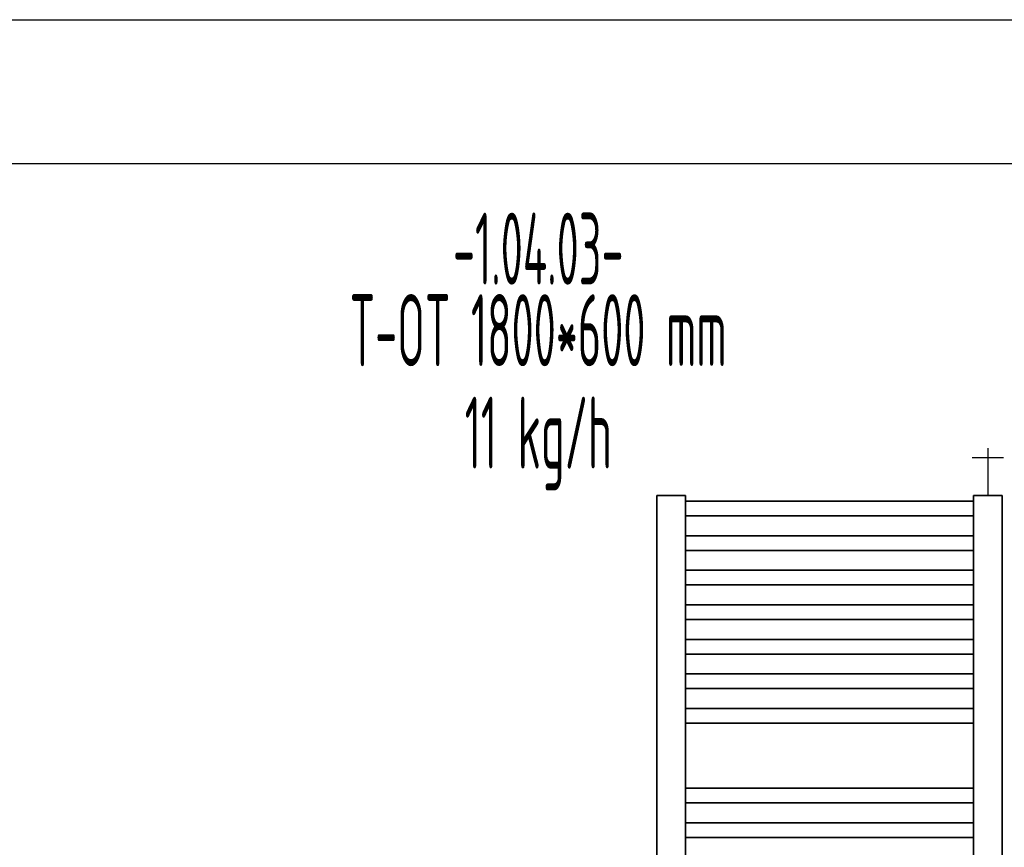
# Model space of a CAD drawing. Header units: millimetres. Extents: x 14365 to 105143, y -126377 to -22383.
# Tile 129 of 191: x 72029 to 73739, y -124945 to -123507. Entities that reach past the tile are written whole.
import ezdxf
from ezdxf.enums import TextEntityAlignment as Align

# ---------------------------------------------------------------- set-up
doc = ezdxf.new("R2010")
doc.units = ezdxf.units.MM
for name, color, linetype, lineweight in [('JS_VYT_POPIS - OBECNĚ', 7, 'Continuous', 5), ('UT_SCHÉMA_SYMBOLY', 7, 'Continuous', 25), ('UT_ZAŘÍZENÍ - OT', 3, 'Continuous', 35)]:
    doc.layers.add(name, color=color, linetype=linetype, lineweight=lineweight)
doc.styles.add('VZT_POPIS', font='isocp.shx', dxfattribs={"width": 0.6, "height": 125})

msp = doc.modelspace()

# ---------------------------------------------------------------- linework, layer by layer
at = {"ltscale": 8}
for p, q in [((31841.3, -123507.2), (105085.1, -123507.2)), ((31841.3, -123757.2), (105085.1, -123757.2))]:
    msp.add_line(p, q, dxfattribs=at)
at = {"layer": 'UT_SCHÉMA_SYMBOLY'}
for p, q in [((73710.8, -124251.7), (73710.8, -124333.6)), ((73683.8, -124267.7), (73737.8, -124267.7))]:
    msp.add_line(p, q, dxfattribs=at)
at = {"layer": 'UT_ZAŘÍZENÍ - OT', "linetype": 'Continuous'}
for p, q in [((73185.8, -124333.6), (73135.8, -124333.6)), ((73135.8, -124333.6), (73135.8, -126153.6)), ((73185.8, -126153.6), (73185.8, -124333.6)), ((73185.8, -124343.8), (73685.8, -124343.8)), ((73185.8, -124343.8), (73685.8, -124343.8)), ((73185.8, -124343.8), (73685.8, -124343.8)), ((73185.8, -124343.8), (73685.8, -124343.8)), ((73185.8, -124343.8), (73685.8, -124343.8)), ((73185.8, -124343.8), (73685.8, -124343.8)), ((73185.8, -124343.8), (73685.8, -124343.8)), ((73185.8, -124343.8), (73685.8, -124343.8)), ((73185.8, -124343.8), (73685.8, -124343.8)), ((73185.8, -124343.8), (73685.8, -124343.8)), ((73185.8, -124343.8), (73685.8, -124343.8)), ((73185.8, -124343.8), (73685.8, -124343.8)), ((73185.8, -124343.8), (73685.8, -124343.8)), ((73185.8, -124343.8), (73685.8, -124343.8)), ((73185.8, -124343.8), (73685.8, -124343.8)), ((73185.8, -124343.8), (73685.8, -124343.8)), ((73185.8, -124343.8), (73685.8, -124343.8)), ((73185.8, -124343.8), (73685.8, -124343.8)), ((73185.8, -124343.8), (73685.8, -124343.8)), ((73185.8, -124343.8), (73685.8, -124343.8)), ((73185.8, -124343.8), (73685.8, -124343.8)), ((73185.8, -124343.8), (73685.8, -124343.8)), ((73185.8, -124343.8), (73685.8, -124343.8)), ((73185.8, -124343.8), (73685.8, -124343.8)), ((73185.8, -124343.8), (73685.8, -124343.8)), ((73185.8, -124343.8), (73685.8, -124343.8)), ((73185.8, -124343.8), (73685.8, -124343.8)), ((73185.8, -124343.8), (73685.8, -124343.8)), ((73185.8, -124343.8), (73685.8, -124343.8)), ((73185.8, -124343.8), (73685.8, -124343.8)), ((73185.8, -124343.8), (73685.8, -124343.8)), ((73185.8, -124343.8), (73685.8, -124343.8)), ((73185.8, -124343.8), (73685.8, -124343.8)), ((73185.8, -124343.8), (73685.8, -124343.8)), ((73735.8, -124333.6), (73685.8, -124333.6)), ((73685.8, -124333.6), (73685.8, -126153.6)), ((73735.8, -126153.6), (73735.8, -124333.6)), ((73185.8, -124369.3), (73685.8, -124369.3)), ((73185.8, -124369.3), (73685.8, -124369.3)), ((73185.8, -124369.3), (73685.8, -124369.3)), ((73185.8, -124369.3), (73685.8, -124369.3)), ((73185.8, -124369.3), (73685.8, -124369.3)), ((73185.8, -124369.3), (73685.8, -124369.3)), ((73185.8, -124369.3), (73685.8, -124369.3)), ((73185.8, -124369.3), (73685.8, -124369.3)), ((73185.8, -124369.3), (73685.8, -124369.3)), ((73185.8, -124369.3), (73685.8, -124369.3)), ((73185.8, -124369.3), (73685.8, -124369.3)), ((73185.8, -124369.3), (73685.8, -124369.3)), ((73185.8, -124369.3), (73685.8, -124369.3)), ((73185.8, -124369.3), (73685.8, -124369.3)), ((73185.8, -124369.3), (73685.8, -124369.3)), ((73185.8, -124369.3), (73685.8, -124369.3)), ((73185.8, -124369.3), (73685.8, -124369.3)), ((73185.8, -124369.3), (73685.8, -124369.3)), ((73185.8, -124369.3), (73685.8, -124369.3)), ((73185.8, -124369.3), (73685.8, -124369.3)), ((73185.8, -124369.3), (73685.8, -124369.3)), ((73185.8, -124369.3), (73685.8, -124369.3)), ((73185.8, -124369.3), (73685.8, -124369.3)), ((73185.8, -124369.3), (73685.8, -124369.3)), ((73185.8, -124369.3), (73685.8, -124369.3)), ((73185.8, -124369.3), (73685.8, -124369.3)), ((73185.8, -124369.3), (73685.8, -124369.3)), ((73185.8, -124369.3), (73685.8, -124369.3)), ((73185.8, -124369.3), (73685.8, -124369.3)), ((73185.8, -124369.3), (73685.8, -124369.3)), ((73185.8, -124369.3), (73685.8, -124369.3)), ((73185.8, -124369.3), (73685.8, -124369.3)), ((73185.8, -124369.3), (73685.8, -124369.3)), ((73185.8, -124369.3), (73685.8, -124369.3)), ((73185.8, -124403.8), (73685.8, -124403.8)), ((73185.8, -124403.8), (73685.8, -124403.8)), ((73185.8, -124403.8), (73685.8, -124403.8)), ((73185.8, -124403.8), (73685.8, -124403.8)), ((73185.8, -124403.8), (73685.8, -124403.8)), ((73185.8, -124403.8), (73685.8, -124403.8)), ((73185.8, -124403.8), (73685.8, -124403.8)), ((73185.8, -124403.8), (73685.8, -124403.8)), ((73185.8, -124403.8), (73685.8, -124403.8)), ((73185.8, -124403.8), (73685.8, -124403.8)), ((73185.8, -124403.8), (73685.8, -124403.8)), ((73185.8, -124403.8), (73685.8, -124403.8)), ((73185.8, -124403.8), (73685.8, -124403.8)), ((73185.8, -124403.8), (73685.8, -124403.8)), ((73185.8, -124403.8), (73685.8, -124403.8)), ((73185.8, -124403.8), (73685.8, -124403.8)), ((73185.8, -124403.8), (73685.8, -124403.8)), ((73185.8, -124403.8), (73685.8, -124403.8)), ((73185.8, -124403.8), (73685.8, -124403.8)), ((73185.8, -124403.8), (73685.8, -124403.8)), ((73185.8, -124403.8), (73685.8, -124403.8)), ((73185.8, -124403.8), (73685.8, -124403.8)), ((73185.8, -124403.8), (73685.8, -124403.8)), ((73185.8, -124403.8), (73685.8, -124403.8)), ((73185.8, -124403.8), (73685.8, -124403.8)), ((73185.8, -124403.8), (73685.8, -124403.8)), ((73185.8, -124403.8), (73685.8, -124403.8)), ((73185.8, -124403.8), (73685.8, -124403.8)), ((73185.8, -124403.8), (73685.8, -124403.8)), ((73185.8, -124403.8), (73685.8, -124403.8)), ((73185.8, -124403.8), (73685.8, -124403.8)), ((73185.8, -124403.8), (73685.8, -124403.8)), ((73185.8, -124403.8), (73685.8, -124403.8)), ((73185.8, -124403.8), (73685.8, -124403.8)), ((73185.8, -124429.3), (73685.8, -124429.3)), ((73185.8, -124429.3), (73685.8, -124429.3)), ((73185.8, -124429.3), (73685.8, -124429.3)), ((73185.8, -124429.3), (73685.8, -124429.3)), ((73185.8, -124429.3), (73685.8, -124429.3)), ((73185.8, -124429.3), (73685.8, -124429.3)), ((73185.8, -124429.3), (73685.8, -124429.3)), ((73185.8, -124429.3), (73685.8, -124429.3)), ((73185.8, -124429.3), (73685.8, -124429.3)), ((73185.8, -124429.3), (73685.8, -124429.3)), ((73185.8, -124429.3), (73685.8, -124429.3)), ((73185.8, -124429.3), (73685.8, -124429.3)), ((73185.8, -124429.3), (73685.8, -124429.3)), ((73185.8, -124429.3), (73685.8, -124429.3)), ((73185.8, -124429.3), (73685.8, -124429.3)), ((73185.8, -124429.3), (73685.8, -124429.3)), ((73185.8, -124429.3), (73685.8, -124429.3)), ((73185.8, -124429.3), (73685.8, -124429.3)), ((73185.8, -124429.3), (73685.8, -124429.3)), ((73185.8, -124429.3), (73685.8, -124429.3)), ((73185.8, -124429.3), (73685.8, -124429.3)), ((73185.8, -124429.3), (73685.8, -124429.3)), ((73185.8, -124429.3), (73685.8, -124429.3)), ((73185.8, -124429.3), (73685.8, -124429.3)), ((73185.8, -124429.3), (73685.8, -124429.3)), ((73185.8, -124429.3), (73685.8, -124429.3)), ((73185.8, -124429.3), (73685.8, -124429.3)), ((73185.8, -124429.3), (73685.8, -124429.3)), ((73185.8, -124429.3), (73685.8, -124429.3)), ((73185.8, -124429.3), (73685.8, -124429.3)), ((73185.8, -124429.3), (73685.8, -124429.3)), ((73185.8, -124429.3), (73685.8, -124429.3)), ((73185.8, -124429.3), (73685.8, -124429.3)), ((73185.8, -124429.3), (73685.8, -124429.3)), ((73185.8, -124463.8), (73685.8, -124463.8)), ((73185.8, -124463.8), (73685.8, -124463.8)), ((73185.8, -124463.8), (73685.8, -124463.8)), ((73185.8, -124463.8), (73685.8, -124463.8)), ((73185.8, -124463.8), (73685.8, -124463.8)), ((73185.8, -124463.8), (73685.8, -124463.8)), ((73185.8, -124463.8), (73685.8, -124463.8)), ((73185.8, -124463.8), (73685.8, -124463.8)), ((73185.8, -124463.8), (73685.8, -124463.8)), ((73185.8, -124463.8), (73685.8, -124463.8)), ((73185.8, -124463.8), (73685.8, -124463.8)), ((73185.8, -124463.8), (73685.8, -124463.8)), ((73185.8, -124463.8), (73685.8, -124463.8)), ((73185.8, -124463.8), (73685.8, -124463.8)), ((73185.8, -124463.8), (73685.8, -124463.8)), ((73185.8, -124463.8), (73685.8, -124463.8)), ((73185.8, -124463.8), (73685.8, -124463.8)), ((73185.8, -124463.8), (73685.8, -124463.8)), ((73185.8, -124463.8), (73685.8, -124463.8)), ((73185.8, -124463.8), (73685.8, -124463.8)), ((73185.8, -124463.8), (73685.8, -124463.8)), ((73185.8, -124463.8), (73685.8, -124463.8)), ((73185.8, -124463.8), (73685.8, -124463.8)), ((73185.8, -124463.8), (73685.8, -124463.8)), ((73185.8, -124463.8), (73685.8, -124463.8)), ((73185.8, -124463.8), (73685.8, -124463.8)), ((73185.8, -124463.8), (73685.8, -124463.8)), ((73185.8, -124463.8), (73685.8, -124463.8)), ((73185.8, -124463.8), (73685.8, -124463.8)), ((73185.8, -124463.8), (73685.8, -124463.8)), ((73185.8, -124463.8), (73685.8, -124463.8)), ((73185.8, -124463.8), (73685.8, -124463.8)), ((73185.8, -124463.8), (73685.8, -124463.8)), ((73185.8, -124463.8), (73685.8, -124463.8)), ((73185.8, -124489.3), (73685.8, -124489.3)), ((73185.8, -124489.3), (73685.8, -124489.3)), ((73185.8, -124489.3), (73685.8, -124489.3)), ((73185.8, -124489.3), (73685.8, -124489.3)), ((73185.8, -124489.3), (73685.8, -124489.3)), ((73185.8, -124489.3), (73685.8, -124489.3)), ((73185.8, -124489.3), (73685.8, -124489.3)), ((73185.8, -124489.3), (73685.8, -124489.3)), ((73185.8, -124489.3), (73685.8, -124489.3)), ((73185.8, -124489.3), (73685.8, -124489.3)), ((73185.8, -124489.3), (73685.8, -124489.3)), ((73185.8, -124489.3), (73685.8, -124489.3)), ((73185.8, -124489.3), (73685.8, -124489.3)), ((73185.8, -124489.3), (73685.8, -124489.3)), ((73185.8, -124489.3), (73685.8, -124489.3)), ((73185.8, -124489.3), (73685.8, -124489.3)), ((73185.8, -124489.3), (73685.8, -124489.3)), ((73185.8, -124489.3), (73685.8, -124489.3)), ((73185.8, -124489.3), (73685.8, -124489.3)), ((73185.8, -124489.3), (73685.8, -124489.3)), ((73185.8, -124489.3), (73685.8, -124489.3)), ((73185.8, -124489.3), (73685.8, -124489.3)), ((73185.8, -124489.3), (73685.8, -124489.3)), ((73185.8, -124489.3), (73685.8, -124489.3)), ((73185.8, -124489.3), (73685.8, -124489.3)), ((73185.8, -124489.3), (73685.8, -124489.3)), ((73185.8, -124489.3), (73685.8, -124489.3)), ((73185.8, -124489.3), (73685.8, -124489.3)), ((73185.8, -124489.3), (73685.8, -124489.3)), ((73185.8, -124489.3), (73685.8, -124489.3)), ((73185.8, -124489.3), (73685.8, -124489.3)), ((73185.8, -124489.3), (73685.8, -124489.3)), ((73185.8, -124489.3), (73685.8, -124489.3)), ((73185.8, -124489.3), (73685.8, -124489.3)), ((73185.8, -124523.8), (73685.8, -124523.8)), ((73185.8, -124523.8), (73685.8, -124523.8)), ((73185.8, -124523.8), (73685.8, -124523.8)), ((73185.8, -124523.8), (73685.8, -124523.8)), ((73185.8, -124523.8), (73685.8, -124523.8)), ((73185.8, -124523.8), (73685.8, -124523.8)), ((73185.8, -124523.8), (73685.8, -124523.8)), ((73185.8, -124523.8), (73685.8, -124523.8)), ((73185.8, -124523.8), (73685.8, -124523.8)), ((73185.8, -124523.8), (73685.8, -124523.8)), ((73185.8, -124523.8), (73685.8, -124523.8)), ((73185.8, -124523.8), (73685.8, -124523.8)), ((73185.8, -124523.8), (73685.8, -124523.8)), ((73185.8, -124523.8), (73685.8, -124523.8)), ((73185.8, -124523.8), (73685.8, -124523.8)), ((73185.8, -124523.8), (73685.8, -124523.8)), ((73185.8, -124523.8), (73685.8, -124523.8)), ((73185.8, -124523.8), (73685.8, -124523.8)), ((73185.8, -124523.8), (73685.8, -124523.8)), ((73185.8, -124523.8), (73685.8, -124523.8)), ((73185.8, -124523.8), (73685.8, -124523.8)), ((73185.8, -124523.8), (73685.8, -124523.8)), ((73185.8, -124523.8), (73685.8, -124523.8)), ((73185.8, -124523.8), (73685.8, -124523.8)), ((73185.8, -124523.8), (73685.8, -124523.8)), ((73185.8, -124523.8), (73685.8, -124523.8)), ((73185.8, -124523.8), (73685.8, -124523.8)), ((73185.8, -124523.8), (73685.8, -124523.8)), ((73185.8, -124523.8), (73685.8, -124523.8)), ((73185.8, -124523.8), (73685.8, -124523.8)), ((73185.8, -124523.8), (73685.8, -124523.8)), ((73185.8, -124523.8), (73685.8, -124523.8)), ((73185.8, -124523.8), (73685.8, -124523.8)), ((73185.8, -124523.8), (73685.8, -124523.8)), ((73185.8, -124549.3), (73685.8, -124549.3)), ((73185.8, -124549.3), (73685.8, -124549.3)), ((73185.8, -124549.3), (73685.8, -124549.3)), ((73185.8, -124549.3), (73685.8, -124549.3)), ((73185.8, -124549.3), (73685.8, -124549.3)), ((73185.8, -124549.3), (73685.8, -124549.3)), ((73185.8, -124549.3), (73685.8, -124549.3)), ((73185.8, -124549.3), (73685.8, -124549.3)), ((73185.8, -124549.3), (73685.8, -124549.3)), ((73185.8, -124549.3), (73685.8, -124549.3)), ((73185.8, -124549.3), (73685.8, -124549.3)), ((73185.8, -124549.3), (73685.8, -124549.3)), ((73185.8, -124549.3), (73685.8, -124549.3)), ((73185.8, -124549.3), (73685.8, -124549.3)), ((73185.8, -124549.3), (73685.8, -124549.3)), ((73185.8, -124549.3), (73685.8, -124549.3)), ((73185.8, -124549.3), (73685.8, -124549.3)), ((73185.8, -124549.3), (73685.8, -124549.3)), ((73185.8, -124549.3), (73685.8, -124549.3)), ((73185.8, -124549.3), (73685.8, -124549.3)), ((73185.8, -124549.3), (73685.8, -124549.3)), ((73185.8, -124549.3), (73685.8, -124549.3)), ((73185.8, -124549.3), (73685.8, -124549.3)), ((73185.8, -124549.3), (73685.8, -124549.3)), ((73185.8, -124549.3), (73685.8, -124549.3)), ((73185.8, -124549.3), (73685.8, -124549.3)), ((73185.8, -124549.3), (73685.8, -124549.3)), ((73185.8, -124549.3), (73685.8, -124549.3)), ((73185.8, -124549.3), (73685.8, -124549.3)), ((73185.8, -124549.3), (73685.8, -124549.3)), ((73185.8, -124549.3), (73685.8, -124549.3)), ((73185.8, -124549.3), (73685.8, -124549.3)), ((73185.8, -124549.3), (73685.8, -124549.3)), ((73185.8, -124549.3), (73685.8, -124549.3)), ((73185.8, -124583.8), (73685.8, -124583.8)), ((73185.8, -124583.8), (73685.8, -124583.8)), ((73185.8, -124583.8), (73685.8, -124583.8)), ((73185.8, -124583.8), (73685.8, -124583.8)), ((73185.8, -124583.8), (73685.8, -124583.8)), ((73185.8, -124583.8), (73685.8, -124583.8)), ((73185.8, -124583.8), (73685.8, -124583.8)), ((73185.8, -124583.8), (73685.8, -124583.8)), ((73185.8, -124583.8), (73685.8, -124583.8)), ((73185.8, -124583.8), (73685.8, -124583.8)), ((73185.8, -124583.8), (73685.8, -124583.8)), ((73185.8, -124583.8), (73685.8, -124583.8)), ((73185.8, -124583.8), (73685.8, -124583.8)), ((73185.8, -124583.8), (73685.8, -124583.8)), ((73185.8, -124583.8), (73685.8, -124583.8)), ((73185.8, -124583.8), (73685.8, -124583.8)), ((73185.8, -124583.8), (73685.8, -124583.8)), ((73185.8, -124583.8), (73685.8, -124583.8)), ((73185.8, -124583.8), (73685.8, -124583.8)), ((73185.8, -124583.8), (73685.8, -124583.8)), ((73185.8, -124583.8), (73685.8, -124583.8)), ((73185.8, -124583.8), (73685.8, -124583.8)), ((73185.8, -124583.8), (73685.8, -124583.8)), ((73185.8, -124583.8), (73685.8, -124583.8)), ((73185.8, -124583.8), (73685.8, -124583.8)), ((73185.8, -124583.8), (73685.8, -124583.8)), ((73185.8, -124583.8), (73685.8, -124583.8)), ((73185.8, -124583.8), (73685.8, -124583.8)), ((73185.8, -124583.8), (73685.8, -124583.8)), ((73185.8, -124583.8), (73685.8, -124583.8)), ((73185.8, -124583.8), (73685.8, -124583.8)), ((73185.8, -124583.8), (73685.8, -124583.8)), ((73185.8, -124583.8), (73685.8, -124583.8)), ((73185.8, -124583.8), (73685.8, -124583.8)), ((73185.8, -124609.3), (73685.8, -124609.3)), ((73185.8, -124609.3), (73685.8, -124609.3)), ((73185.8, -124609.3), (73685.8, -124609.3)), ((73185.8, -124609.3), (73685.8, -124609.3)), ((73185.8, -124609.3), (73685.8, -124609.3)), ((73185.8, -124609.3), (73685.8, -124609.3)), ((73185.8, -124609.3), (73685.8, -124609.3)), ((73185.8, -124609.3), (73685.8, -124609.3)), ((73185.8, -124609.3), (73685.8, -124609.3)), ((73185.8, -124609.3), (73685.8, -124609.3)), ((73185.8, -124609.3), (73685.8, -124609.3)), ((73185.8, -124609.3), (73685.8, -124609.3)), ((73185.8, -124609.3), (73685.8, -124609.3)), ((73185.8, -124609.3), (73685.8, -124609.3)), ((73185.8, -124609.3), (73685.8, -124609.3)), ((73185.8, -124609.3), (73685.8, -124609.3)), ((73185.8, -124609.3), (73685.8, -124609.3)), ((73185.8, -124609.3), (73685.8, -124609.3)), ((73185.8, -124609.3), (73685.8, -124609.3)), ((73185.8, -124609.3), (73685.8, -124609.3)), ((73185.8, -124609.3), (73685.8, -124609.3)), ((73185.8, -124609.3), (73685.8, -124609.3)), ((73185.8, -124609.3), (73685.8, -124609.3)), ((73185.8, -124609.3), (73685.8, -124609.3)), ((73185.8, -124609.3), (73685.8, -124609.3)), ((73185.8, -124609.3), (73685.8, -124609.3)), ((73185.8, -124609.3), (73685.8, -124609.3)), ((73185.8, -124609.3), (73685.8, -124609.3)), ((73185.8, -124609.3), (73685.8, -124609.3)), ((73185.8, -124609.3), (73685.8, -124609.3)), ((73185.8, -124609.3), (73685.8, -124609.3)), ((73185.8, -124609.3), (73685.8, -124609.3)), ((73185.8, -124609.3), (73685.8, -124609.3)), ((73185.8, -124609.3), (73685.8, -124609.3)), ((73185.8, -124643.8), (73685.8, -124643.8)), ((73185.8, -124643.8), (73685.8, -124643.8)), ((73185.8, -124643.8), (73685.8, -124643.8)), ((73185.8, -124643.8), (73685.8, -124643.8)), ((73185.8, -124643.8), (73685.8, -124643.8)), ((73185.8, -124643.8), (73685.8, -124643.8)), ((73185.8, -124643.8), (73685.8, -124643.8)), ((73185.8, -124643.8), (73685.8, -124643.8)), ((73185.8, -124643.8), (73685.8, -124643.8)), ((73185.8, -124643.8), (73685.8, -124643.8)), ((73185.8, -124643.8), (73685.8, -124643.8)), ((73185.8, -124643.8), (73685.8, -124643.8)), ((73185.8, -124643.8), (73685.8, -124643.8)), ((73185.8, -124643.8), (73685.8, -124643.8)), ((73185.8, -124643.8), (73685.8, -124643.8)), ((73185.8, -124643.8), (73685.8, -124643.8)), ((73185.8, -124643.8), (73685.8, -124643.8)), ((73185.8, -124643.8), (73685.8, -124643.8)), ((73185.8, -124643.8), (73685.8, -124643.8)), ((73185.8, -124643.8), (73685.8, -124643.8)), ((73185.8, -124643.8), (73685.8, -124643.8)), ((73185.8, -124643.8), (73685.8, -124643.8)), ((73185.8, -124643.8), (73685.8, -124643.8)), ((73185.8, -124643.8), (73685.8, -124643.8)), ((73185.8, -124643.8), (73685.8, -124643.8)), ((73185.8, -124643.8), (73685.8, -124643.8)), ((73185.8, -124643.8), (73685.8, -124643.8)), ((73185.8, -124643.8), (73685.8, -124643.8)), ((73185.8, -124643.8), (73685.8, -124643.8)), ((73185.8, -124643.8), (73685.8, -124643.8)), ((73185.8, -124643.8), (73685.8, -124643.8)), ((73185.8, -124643.8), (73685.8, -124643.8)), ((73185.8, -124643.8), (73685.8, -124643.8)), ((73185.8, -124643.8), (73685.8, -124643.8)), ((73185.8, -124669.3), (73685.8, -124669.3)), ((73185.8, -124669.3), (73685.8, -124669.3)), ((73185.8, -124669.3), (73685.8, -124669.3)), ((73185.8, -124669.3), (73685.8, -124669.3)), ((73185.8, -124669.3), (73685.8, -124669.3)), ((73185.8, -124669.3), (73685.8, -124669.3)), ((73185.8, -124669.3), (73685.8, -124669.3)), ((73185.8, -124669.3), (73685.8, -124669.3)), ((73185.8, -124669.3), (73685.8, -124669.3)), ((73185.8, -124669.3), (73685.8, -124669.3)), ((73185.8, -124669.3), (73685.8, -124669.3)), ((73185.8, -124669.3), (73685.8, -124669.3)), ((73185.8, -124669.3), (73685.8, -124669.3)), ((73185.8, -124669.3), (73685.8, -124669.3)), ((73185.8, -124669.3), (73685.8, -124669.3)), ((73185.8, -124669.3), (73685.8, -124669.3)), ((73185.8, -124669.3), (73685.8, -124669.3)), ((73185.8, -124669.3), (73685.8, -124669.3)), ((73185.8, -124669.3), (73685.8, -124669.3)), ((73185.8, -124669.3), (73685.8, -124669.3)), ((73185.8, -124669.3), (73685.8, -124669.3)), ((73185.8, -124669.3), (73685.8, -124669.3)), ((73185.8, -124669.3), (73685.8, -124669.3)), ((73185.8, -124669.3), (73685.8, -124669.3)), ((73185.8, -124669.3), (73685.8, -124669.3)), ((73185.8, -124669.3), (73685.8, -124669.3)), ((73185.8, -124669.3), (73685.8, -124669.3)), ((73185.8, -124669.3), (73685.8, -124669.3)), ((73185.8, -124669.3), (73685.8, -124669.3)), ((73185.8, -124669.3), (73685.8, -124669.3)), ((73185.8, -124669.3), (73685.8, -124669.3)), ((73185.8, -124669.3), (73685.8, -124669.3)), ((73185.8, -124669.3), (73685.8, -124669.3)), ((73185.8, -124669.3), (73685.8, -124669.3)), ((73185.8, -124703.8), (73685.8, -124703.8)), ((73185.8, -124703.8), (73685.8, -124703.8)), ((73185.8, -124703.8), (73685.8, -124703.8)), ((73185.8, -124703.8), (73685.8, -124703.8)), ((73185.8, -124703.8), (73685.8, -124703.8)), ((73185.8, -124703.8), (73685.8, -124703.8)), ((73185.8, -124703.8), (73685.8, -124703.8)), ((73185.8, -124703.8), (73685.8, -124703.8)), ((73185.8, -124703.8), (73685.8, -124703.8)), ((73185.8, -124703.8), (73685.8, -124703.8)), ((73185.8, -124703.8), (73685.8, -124703.8)), ((73185.8, -124703.8), (73685.8, -124703.8)), ((73185.8, -124703.8), (73685.8, -124703.8)), ((73185.8, -124703.8), (73685.8, -124703.8)), ((73185.8, -124703.8), (73685.8, -124703.8)), ((73185.8, -124703.8), (73685.8, -124703.8)), ((73185.8, -124703.8), (73685.8, -124703.8)), ((73185.8, -124703.8), (73685.8, -124703.8)), ((73185.8, -124703.8), (73685.8, -124703.8)), ((73185.8, -124703.8), (73685.8, -124703.8)), ((73185.8, -124703.8), (73685.8, -124703.8)), ((73185.8, -124703.8), (73685.8, -124703.8)), ((73185.8, -124703.8), (73685.8, -124703.8)), ((73185.8, -124703.8), (73685.8, -124703.8)), ((73185.8, -124703.8), (73685.8, -124703.8)), ((73185.8, -124703.8), (73685.8, -124703.8)), ((73185.8, -124703.8), (73685.8, -124703.8)), ((73185.8, -124703.8), (73685.8, -124703.8)), ((73185.8, -124703.8), (73685.8, -124703.8)), ((73185.8, -124703.8), (73685.8, -124703.8)), ((73185.8, -124703.8), (73685.8, -124703.8)), ((73185.8, -124703.8), (73685.8, -124703.8)), ((73185.8, -124703.8), (73685.8, -124703.8)), ((73185.8, -124703.8), (73685.8, -124703.8)), ((73185.8, -124729.3), (73685.8, -124729.3)), ((73185.8, -124729.3), (73685.8, -124729.3)), ((73185.8, -124729.3), (73685.8, -124729.3)), ((73185.8, -124729.3), (73685.8, -124729.3)), ((73185.8, -124729.3), (73685.8, -124729.3)), ((73185.8, -124729.3), (73685.8, -124729.3)), ((73185.8, -124729.3), (73685.8, -124729.3)), ((73185.8, -124729.3), (73685.8, -124729.3)), ((73185.8, -124729.3), (73685.8, -124729.3)), ((73185.8, -124729.3), (73685.8, -124729.3)), ((73185.8, -124729.3), (73685.8, -124729.3)), ((73185.8, -124729.3), (73685.8, -124729.3)), ((73185.8, -124729.3), (73685.8, -124729.3)), ((73185.8, -124729.3), (73685.8, -124729.3)), ((73185.8, -124729.3), (73685.8, -124729.3)), ((73185.8, -124729.3), (73685.8, -124729.3)), ((73185.8, -124729.3), (73685.8, -124729.3)), ((73185.8, -124729.3), (73685.8, -124729.3)), ((73185.8, -124729.3), (73685.8, -124729.3)), ((73185.8, -124729.3), (73685.8, -124729.3)), ((73185.8, -124729.3), (73685.8, -124729.3)), ((73185.8, -124729.3), (73685.8, -124729.3)), ((73185.8, -124729.3), (73685.8, -124729.3)), ((73185.8, -124729.3), (73685.8, -124729.3)), ((73185.8, -124729.3), (73685.8, -124729.3)), ((73185.8, -124729.3), (73685.8, -124729.3)), ((73185.8, -124729.3), (73685.8, -124729.3)), ((73185.8, -124729.3), (73685.8, -124729.3)), ((73185.8, -124729.3), (73685.8, -124729.3)), ((73185.8, -124729.3), (73685.8, -124729.3)), ((73185.8, -124729.3), (73685.8, -124729.3)), ((73185.8, -124729.3), (73685.8, -124729.3)), ((73185.8, -124729.3), (73685.8, -124729.3)), ((73185.8, -124729.3), (73685.8, -124729.3)), ((73185.8, -124842.4), (73685.8, -124842.4)), ((73185.8, -124842.4), (73685.8, -124842.4)), ((73185.8, -124842.4), (73685.8, -124842.4)), ((73185.8, -124842.4), (73685.8, -124842.4)), ((73185.8, -124842.4), (73685.8, -124842.4)), ((73185.8, -124842.4), (73685.8, -124842.4)), ((73185.8, -124842.4), (73685.8, -124842.4)), ((73185.8, -124842.4), (73685.8, -124842.4)), ((73185.8, -124842.4), (73685.8, -124842.4)), ((73185.8, -124842.4), (73685.8, -124842.4)), ((73185.8, -124842.4), (73685.8, -124842.4)), ((73185.8, -124842.4), (73685.8, -124842.4)), ((73185.8, -124842.4), (73685.8, -124842.4)), ((73185.8, -124842.4), (73685.8, -124842.4)), ((73185.8, -124842.4), (73685.8, -124842.4)), ((73185.8, -124842.4), (73685.8, -124842.4)), ((73185.8, -124842.4), (73685.8, -124842.4)), ((73185.8, -124842.4), (73685.8, -124842.4)), ((73185.8, -124842.4), (73685.8, -124842.4)), ((73185.8, -124842.4), (73685.8, -124842.4)), ((73185.8, -124842.4), (73685.8, -124842.4)), ((73185.8, -124842.4), (73685.8, -124842.4)), ((73185.8, -124842.4), (73685.8, -124842.4)), ((73185.8, -124842.4), (73685.8, -124842.4)), ((73185.8, -124842.4), (73685.8, -124842.4)), ((73185.8, -124842.4), (73685.8, -124842.4)), ((73185.8, -124842.4), (73685.8, -124842.4)), ((73185.8, -124842.4), (73685.8, -124842.4)), ((73185.8, -124842.4), (73685.8, -124842.4)), ((73185.8, -124842.4), (73685.8, -124842.4)), ((73185.8, -124842.4), (73685.8, -124842.4)), ((73185.8, -124842.4), (73685.8, -124842.4)), ((73185.8, -124842.4), (73685.8, -124842.4)), ((73185.8, -124842.4), (73685.8, -124842.4)), ((73185.8, -124867.8), (73685.8, -124867.8)), ((73185.8, -124867.8), (73685.8, -124867.8)), ((73185.8, -124867.8), (73685.8, -124867.8)), ((73185.8, -124867.8), (73685.8, -124867.8)), ((73185.8, -124867.8), (73685.8, -124867.8)), ((73185.8, -124867.8), (73685.8, -124867.8)), ((73185.8, -124867.8), (73685.8, -124867.8)), ((73185.8, -124867.8), (73685.8, -124867.8)), ((73185.8, -124867.8), (73685.8, -124867.8)), ((73185.8, -124867.8), (73685.8, -124867.8)), ((73185.8, -124867.8), (73685.8, -124867.8)), ((73185.8, -124867.8), (73685.8, -124867.8)), ((73185.8, -124867.8), (73685.8, -124867.8)), ((73185.8, -124867.8), (73685.8, -124867.8)), ((73185.8, -124867.8), (73685.8, -124867.8)), ((73185.8, -124867.8), (73685.8, -124867.8)), ((73185.8, -124867.8), (73685.8, -124867.8)), ((73185.8, -124867.8), (73685.8, -124867.8)), ((73185.8, -124867.8), (73685.8, -124867.8)), ((73185.8, -124867.8), (73685.8, -124867.8)), ((73185.8, -124867.8), (73685.8, -124867.8)), ((73185.8, -124867.8), (73685.8, -124867.8)), ((73185.8, -124867.8), (73685.8, -124867.8)), ((73185.8, -124867.8), (73685.8, -124867.8)), ((73185.8, -124867.8), (73685.8, -124867.8)), ((73185.8, -124867.8), (73685.8, -124867.8)), ((73185.8, -124867.8), (73685.8, -124867.8)), ((73185.8, -124867.8), (73685.8, -124867.8)), ((73185.8, -124867.8), (73685.8, -124867.8)), ((73185.8, -124867.8), (73685.8, -124867.8)), ((73185.8, -124867.8), (73685.8, -124867.8)), ((73185.8, -124867.8), (73685.8, -124867.8)), ((73185.8, -124867.8), (73685.8, -124867.8)), ((73185.8, -124867.8), (73685.8, -124867.8)), ((73185.8, -124902.4), (73685.8, -124902.4)), ((73185.8, -124902.4), (73685.8, -124902.4)), ((73185.8, -124902.4), (73685.8, -124902.4)), ((73185.8, -124902.4), (73685.8, -124902.4)), ((73185.8, -124902.4), (73685.8, -124902.4)), ((73185.8, -124902.4), (73685.8, -124902.4)), ((73185.8, -124902.4), (73685.8, -124902.4)), ((73185.8, -124902.4), (73685.8, -124902.4)), ((73185.8, -124902.4), (73685.8, -124902.4)), ((73185.8, -124902.4), (73685.8, -124902.4)), ((73185.8, -124902.4), (73685.8, -124902.4)), ((73185.8, -124902.4), (73685.8, -124902.4)), ((73185.8, -124902.4), (73685.8, -124902.4)), ((73185.8, -124902.4), (73685.8, -124902.4)), ((73185.8, -124902.4), (73685.8, -124902.4)), ((73185.8, -124902.4), (73685.8, -124902.4)), ((73185.8, -124902.4), (73685.8, -124902.4)), ((73185.8, -124902.4), (73685.8, -124902.4)), ((73185.8, -124902.4), (73685.8, -124902.4)), ((73185.8, -124902.4), (73685.8, -124902.4)), ((73185.8, -124902.4), (73685.8, -124902.4)), ((73185.8, -124902.4), (73685.8, -124902.4)), ((73185.8, -124902.4), (73685.8, -124902.4)), ((73185.8, -124902.4), (73685.8, -124902.4)), ((73185.8, -124902.4), (73685.8, -124902.4)), ((73185.8, -124902.4), (73685.8, -124902.4)), ((73185.8, -124902.4), (73685.8, -124902.4)), ((73185.8, -124902.4), (73685.8, -124902.4)), ((73185.8, -124902.4), (73685.8, -124902.4)), ((73185.8, -124902.4), (73685.8, -124902.4)), ((73185.8, -124902.4), (73685.8, -124902.4)), ((73185.8, -124902.4), (73685.8, -124902.4)), ((73185.8, -124902.4), (73685.8, -124902.4)), ((73185.8, -124902.4), (73685.8, -124902.4)), ((73185.8, -124927.8), (73685.8, -124927.8)), ((73185.8, -124927.8), (73685.8, -124927.8)), ((73185.8, -124927.8), (73685.8, -124927.8)), ((73185.8, -124927.8), (73685.8, -124927.8)), ((73185.8, -124927.8), (73685.8, -124927.8)), ((73185.8, -124927.8), (73685.8, -124927.8)), ((73185.8, -124927.8), (73685.8, -124927.8)), ((73185.8, -124927.8), (73685.8, -124927.8)), ((73185.8, -124927.8), (73685.8, -124927.8)), ((73185.8, -124927.8), (73685.8, -124927.8)), ((73185.8, -124927.8), (73685.8, -124927.8)), ((73185.8, -124927.8), (73685.8, -124927.8)), ((73185.8, -124927.8), (73685.8, -124927.8)), ((73185.8, -124927.8), (73685.8, -124927.8)), ((73185.8, -124927.8), (73685.8, -124927.8)), ((73185.8, -124927.8), (73685.8, -124927.8)), ((73185.8, -124927.8), (73685.8, -124927.8)), ((73185.8, -124927.8), (73685.8, -124927.8)), ((73185.8, -124927.8), (73685.8, -124927.8)), ((73185.8, -124927.8), (73685.8, -124927.8)), ((73185.8, -124927.8), (73685.8, -124927.8)), ((73185.8, -124927.8), (73685.8, -124927.8)), ((73185.8, -124927.8), (73685.8, -124927.8)), ((73185.8, -124927.8), (73685.8, -124927.8)), ((73185.8, -124927.8), (73685.8, -124927.8)), ((73185.8, -124927.8), (73685.8, -124927.8)), ((73185.8, -124927.8), (73685.8, -124927.8)), ((73185.8, -124927.8), (73685.8, -124927.8)), ((73185.8, -124927.8), (73685.8, -124927.8)), ((73185.8, -124927.8), (73685.8, -124927.8)), ((73185.8, -124927.8), (73685.8, -124927.8)), ((73185.8, -124927.8), (73685.8, -124927.8)), ((73185.8, -124927.8), (73685.8, -124927.8)), ((73185.8, -124927.8), (73685.8, -124927.8))]:
    msp.add_line(p, q, dxfattribs=at)

# ---------------------------------------------------------------- texts
at = {"layer": 'JS_VYT_POPIS - OBECNĚ', "style": 'VZT_POPIS', "width": 0.5}
for s, p in [('-1.04.03-', (72929.7, -123905)), ('T-OT 1800*600 mm', (72929.7, -124046.7)), ('11 kg/h', (72929.7, -124224.7))]:
    msp.add_text(s, height=125, dxfattribs=at).set_placement(p, align=Align.MIDDLE_CENTER)

doc.saveas('drawing.dxf')
